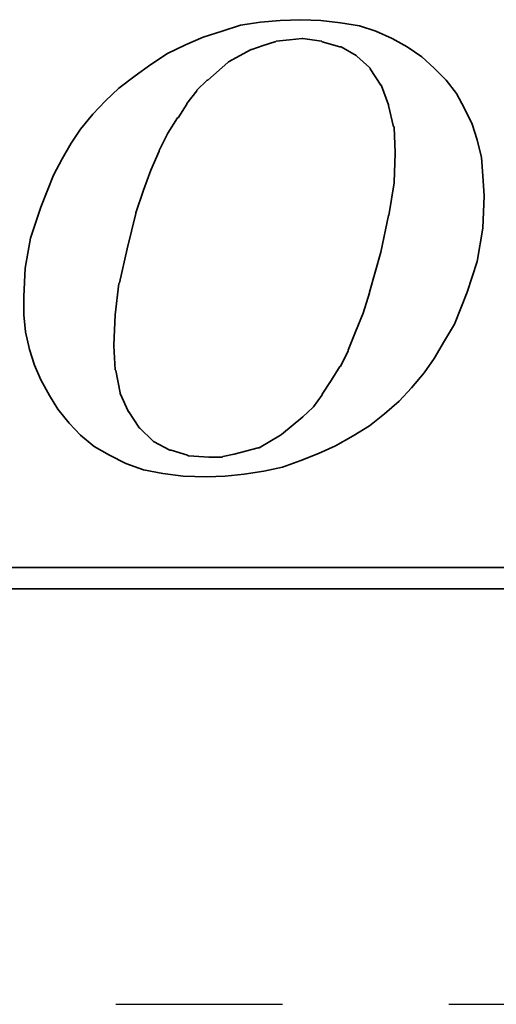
# Model space of a CAD drawing. Extents: x 13 to 593, y 42 to 137.
# Tile 37 of 44: x 141.77 to 143.92, y 88.49 to 92.92. Entities that reach past the tile are written whole.
import ezdxf

# ---------------------------------------------------------------- set-up
doc = ezdxf.new("R2010")
doc.units = 0
doc.header["$LTSCALE"] = 3
doc.header["$MEASUREMENT"] = 0
doc.linetypes.add('CENTER', pattern=[2, 1.25, -0.25, 0.25, -0.25])
for name, color, linetype in [('CL', 1, 'CENTER'), ('DIM', 4, 'CONTINUOUS'), ('layer 1', 7, 'CONTINUOUS')]:
    doc.layers.add(name, color=color, linetype=linetype)

# ---------------------------------------------------------------- blocks, each defined once
blk = doc.blocks.new('TBI MOTION logo(完整正式版)')
at = {"layer": 'layer 1', "color": 22, "lineweight": 35}
for points, knots in [([(35.79625, -6.98375), (35.79625, -6.98375), (36.23125, -7.43875), (36.23125, -7.43875), (36.23125, -7.43875), (36.23125, -7.43875), (36.75625, -7.87125), (36.75625, -7.87125), (36.75625, -7.87125), (36.75625, -7.87125), (37.33125, -8.20375), (37.33125, -8.20375), (37.33125, -8.20375), (37.33125, -8.20375), (37.95625, -8.51875), (37.95625, -8.51875), (37.95625, -8.51875), (37.95625, -8.51875), (38.62625, -8.75875), (38.62625, -8.75875), (38.62625, -8.75875), (38.62625, -8.75875), (39.37125, -8.90375), (39.37125, -8.90375), (39.37125, -8.90375), (39.37125, -8.90375), (40.14125, -8.99875), (40.14125, -8.99875), (40.14125, -8.99875), (40.14125, -8.99875), (41.02625, -9.02375), (41.02625, -9.02375), (41.02625, -9.02375), (41.02625, -9.02375), (41.74625, -8.99875), (41.74625, -8.99875), (41.74625, -8.99875), (41.74625, -8.99875), (42.46625, -8.92375), (42.46625, -8.92375), (42.46625, -8.92375), (42.46625, -8.92375), (43.21125, -8.80625), (43.21125, -8.80625), (43.21125, -8.80625), (43.21125, -8.80625), (43.93125, -8.66375), (43.93125, -8.66375), (43.93125, -8.66375), (43.93125, -8.66375), (44.62625, -8.39875), (44.62625, -8.39875), (44.62625, -8.39875), (44.62625, -8.39875), (45.29625, -8.13375), (45.29625, -8.13375), (45.29625, -8.13375), (45.29625, -8.13375), (45.94625, -7.84375), (45.94625, -7.84375), (45.94625, -7.84375), (45.94625, -7.84375), (46.61625, -7.46375), (46.61625, -7.46375), (46.61625, -7.46375), (46.61625, -7.46375), (47.24125, -7.07875), (47.24125, -7.07875), (47.24125, -7.07875), (47.24125, -7.07875), (47.81625, -6.62375), (47.81625, -6.62375), (47.81625, -6.62375), (47.81625, -6.62375), (48.36875, -6.14375), (48.36875, -6.14375), (48.36875, -6.14375), (48.36875, -6.14375), (48.84625, -5.64125), (48.84625, -5.64125), (48.84625, -5.64125), (48.84625, -5.64125), (49.32625, -5.06375), (49.32625, -5.06375), (49.32625, -5.06375), (49.32625, -5.06375), (49.71125, -4.51374), (49.71125, -4.51374), (49.71125, -4.51374), (49.71125, -4.51374), (50.09625, -3.83874), (50.09625, -3.83874), (50.09625, -3.83874), (50.09625, -3.83874), (50.48125, -3.21374), (50.48125, -3.21374), (50.48125, -3.21374), (50.48125, -3.21374), (50.96125, -1.99125), (50.96125, -1.99125), (50.96125, -1.99125), (50.96125, -1.99125), (51.34375, -0.81875), (51.34375, -0.81875), (51.34375, -0.81875), (51.34375, -0.81875), (51.56125, 0.45624), (51.56125, 0.45624), (51.56125, 0.45624), (51.56125, 0.45624), (51.60625, 1.67624), (51.60625, 1.67624), (51.60625, 1.67624), (51.60625, 1.67624), (51.56125, 2.44625), (51.56125, 2.44625), (51.56125, 2.44625), (51.56125, 2.44625), (51.51125, 3.14125), (51.51125, 3.14125), (51.51125, 3.14125), (51.51125, 3.14125), (51.34375, 3.81125), (51.34375, 3.81125), (51.34375, 3.81125), (51.34375, 3.81125), (51.15125, 4.41125), (51.15125, 4.41125), (51.15125, 4.41125), (51.15125, 4.41125), (50.86125, 5.01125), (50.86125, 5.01125), (50.86125, 5.01125), (50.86125, 5.01125), (50.55125, 5.58875), (50.55125, 5.58875), (50.55125, 5.58875), (50.55125, 5.58875), (50.16625, 6.09125), (50.16625, 6.09125), (50.16625, 6.09125), (50.16625, 6.09125), (49.71125, 6.54875), (49.71125, 6.54875), (49.71125, 6.54875), (49.71125, 6.54875), (49.23125, 6.98125), (49.23125, 6.98125), (49.23125, 6.98125), (49.23125, 6.98125), (48.67875, 7.36625), (48.67875, 7.36625), (48.67875, 7.36625), (48.67875, 7.36625), (48.10375, 7.67625), (48.10375, 7.67625), (48.10375, 7.67625), (48.10375, 7.67625), (47.48125, 7.96375), (47.48125, 7.96375), (47.48125, 7.96375), (47.48125, 7.96375), (46.85625, 8.15625), (46.85625, 8.15625), (46.85625, 8.15625), (46.85625, 8.15625), (46.13625, 8.27624), (46.13625, 8.27624), (46.13625, 8.27624), (46.13625, 8.27624), (45.39125, 8.37125), (45.39125, 8.37125), (45.39125, 8.37125), (45.39125, 8.37125), (44.62625, 8.39624), (44.62625, 8.39624), (44.62625, 8.39624), (44.62625, 8.39624), (43.83625, 8.37125), (43.83625, 8.37125), (43.83625, 8.37125), (43.83625, 8.37125), (43.09125, 8.30125), (43.09125, 8.30125), (43.09125, 8.30125), (43.09125, 8.30125), (42.32125, 8.18125), (42.32125, 8.18125), (42.32125, 8.18125), (42.32125, 8.18125), (41.62875, 7.96375), (41.62875, 7.96375), (41.62875, 7.96375), (41.62875, 7.96375), (40.90625, 7.72625), (40.90625, 7.72625), (40.90625, 7.72625), (40.90625, 7.72625), (40.23624, 7.43625), (40.23624, 7.43625), (40.23624, 7.43625), (40.23624, 7.43625), (39.54124, 7.10125), (39.54124, 7.10125), (39.54124, 7.10125), (39.54124, 7.10125), (38.91625, 6.69125), (38.91625, 6.69125), (38.91625, 6.69125), (38.91625, 6.69125), (38.31625, 6.26125), (38.31625, 6.26125), (38.31625, 6.26125), (38.31625, 6.26125), (37.69125, 5.78125), (37.69125, 5.78125), (37.69125, 5.78125), (37.69125, 5.78125), (37.18625, 5.30125), (37.18625, 5.30125), (37.18625, 5.30125), (37.18625, 5.30125), (36.70625, 4.79624), (36.70625, 4.79624), (36.70625, 4.79624), (36.70625, 4.79624), (36.23125, 4.22125), (36.23125, 4.22125), (36.23125, 4.22125), (36.23125, 4.22125), (35.87124, 3.69375), (35.87124, 3.69375), (35.87124, 3.69375), (35.87124, 3.69375), (35.53125, 3.09125), (35.53125, 3.09125), (35.53125, 3.09125), (35.53125, 3.09125), (35.19875, 2.47125), (35.19875, 2.47125), (35.19875, 2.47125), (35.19875, 2.47125), (34.71625, 1.24625), (34.71625, 1.24625), (34.71625, 1.24625), (34.71625, 1.24625), (34.33125, 0.06874), (34.33125, 0.06874), (34.33125, 0.06874), (34.33125, 0.06874), (34.11625, -1.07875), (34.11625, -1.07875), (34.11625, -1.07875), (34.11625, -1.07875), (34.07125, -2.15875), (34.07125, -2.15875), (34.07125, -2.15875), (34.07125, -2.15875), (34.07125, -2.85375), (34.07125, -2.85375), (34.07125, -2.85375), (34.07125, -2.85375), (34.14125, -3.50375), (34.14125, -3.50375), (34.14125, -3.50375), (34.14125, -3.50375), (34.28625, -4.17375), (34.28625, -4.17375), (34.28625, -4.17375), (34.28625, -4.17375), (34.47625, -4.77624), (34.47625, -4.77624), (34.47625, -4.77624), (34.47625, -4.77624), (34.71625, -5.32625), (34.71625, -5.32625), (34.71625, -5.32625), (34.71625, -5.32625), (35.05375, -5.92875), (35.05375, -5.92875), (35.05375, -5.92875), (35.05375, -5.92875), (35.36375, -6.45375), (35.36375, -6.45375), (35.36375, -6.45375), (35.36375, -6.45375), (35.79625, -6.98375), (35.79625, -6.98375)], [0, 0, 0, 0, 0.01388889, 0.01388889, 0.01388889, 0.01388889, 0.02777778, 0.02777778, 0.02777778, 0.02777778, 0.04166667, 0.04166667, 0.04166667, 0.04166667, 0.05555556, 0.05555556, 0.05555556, 0.05555556, 0.06944444, 0.06944444, 0.06944444, 0.06944444, 0.08333333, 0.08333333, 0.08333333, 0.08333333, 0.09722222, 0.09722222, 0.09722222, 0.09722222, 0.11111111, 0.11111111, 0.11111111, 0.11111111, 0.125, 0.125, 0.125, 0.125, 0.13888889, 0.13888889, 0.13888889, 0.13888889, 0.15277778, 0.15277778, 0.15277778, 0.15277778, 0.16666667, 0.16666667, 0.16666667, 0.16666667, 0.18055556, 0.18055556, 0.18055556, 0.18055556, 0.19444444, 0.19444444, 0.19444444, 0.19444444, 0.20833333, 0.20833333, 0.20833333, 0.20833333, 0.22222222, 0.22222222, 0.22222222, 0.22222222, 0.23611111, 0.23611111, 0.23611111, 0.23611111, 0.25, 0.25, 0.25, 0.25, 0.26388889, 0.26388889, 0.26388889, 0.26388889, 0.27777778, 0.27777778, 0.27777778, 0.27777778, 0.29166667, 0.29166667, 0.29166667, 0.29166667, 0.30555556, 0.30555556, 0.30555556, 0.30555556, 0.31944444, 0.31944444, 0.31944444, 0.31944444, 0.33333333, 0.33333333, 0.33333333, 0.33333333, 0.34722222, 0.34722222, 0.34722222, 0.34722222, 0.36111111, 0.36111111, 0.36111111, 0.36111111, 0.375, 0.375, 0.375, 0.375, 0.38888889, 0.38888889, 0.38888889, 0.38888889, 0.40277778, 0.40277778, 0.40277778, 0.40277778, 0.41666667, 0.41666667, 0.41666667, 0.41666667, 0.43055556, 0.43055556, 0.43055556, 0.43055556, 0.44444444, 0.44444444, 0.44444444, 0.44444444, 0.45833333, 0.45833333, 0.45833333, 0.45833333, 0.47222222, 0.47222222, 0.47222222, 0.47222222, 0.48611111, 0.48611111, 0.48611111, 0.48611111, 0.5, 0.5, 0.5, 0.5, 0.51388889, 0.51388889, 0.51388889, 0.51388889, 0.52777778, 0.52777778, 0.52777778, 0.52777778, 0.54166667, 0.54166667, 0.54166667, 0.54166667, 0.55555556, 0.55555556, 0.55555556, 0.55555556, 0.56944444, 0.56944444, 0.56944444, 0.56944444, 0.58333333, 0.58333333, 0.58333333, 0.58333333, 0.59722222, 0.59722222, 0.59722222, 0.59722222, 0.61111111, 0.61111111, 0.61111111, 0.61111111, 0.625, 0.625, 0.625, 0.625, 0.63888889, 0.63888889, 0.63888889, 0.63888889, 0.65277778, 0.65277778, 0.65277778, 0.65277778, 0.66666667, 0.66666667, 0.66666667, 0.66666667, 0.68055556, 0.68055556, 0.68055556, 0.68055556, 0.69444444, 0.69444444, 0.69444444, 0.69444444, 0.70833333, 0.70833333, 0.70833333, 0.70833333, 0.72222222, 0.72222222, 0.72222222, 0.72222222, 0.73611111, 0.73611111, 0.73611111, 0.73611111, 0.75, 0.75, 0.75, 0.75, 0.76388889, 0.76388889, 0.76388889, 0.76388889, 0.77777778, 0.77777778, 0.77777778, 0.77777778, 0.79166667, 0.79166667, 0.79166667, 0.79166667, 0.80555556, 0.80555556, 0.80555556, 0.80555556, 0.81944444, 0.81944444, 0.81944444, 0.81944444, 0.83333333, 0.83333333, 0.83333333, 0.83333333, 0.84722222, 0.84722222, 0.84722222, 0.84722222, 0.86111111, 0.86111111, 0.86111111, 0.86111111, 0.875, 0.875, 0.875, 0.875, 0.88888889, 0.88888889, 0.88888889, 0.88888889, 0.90277778, 0.90277778, 0.90277778, 0.90277778, 0.91666667, 0.91666667, 0.91666667, 0.91666667, 0.93055556, 0.93055556, 0.93055556, 0.93055556, 0.94444444, 0.94444444, 0.94444444, 0.94444444, 0.95833333, 0.95833333, 0.95833333, 0.95833333, 0.97222222, 0.97222222, 0.97222222, 0.97222222, 0.98611111, 0.98611111, 0.98611111, 0.98611111, 1, 1, 1, 1]), ([(38.33875, 1.03124), (38.33875, 1.03124), (38.62625, 1.89625), (38.62625, 1.89625), (38.62625, 1.89625), (38.62625, 1.89625), (38.91625, 2.66375), (38.91625, 2.66375), (38.91625, 2.66375), (38.91625, 2.66375), (39.22625, 3.38125), (39.22625, 3.38125), (39.22625, 3.38125), (39.22625, 3.38125), (39.22625, 3.40624), (39.22625, 3.40624), (39.22625, 3.40624), (39.22625, 3.40624), (39.56124, 4.07624), (39.56124, 4.07624), (39.56124, 4.07624), (39.56124, 4.07624), (39.92125, 4.65125), (39.92125, 4.65125), (39.92125, 4.65125), (39.92125, 4.65125), (39.94625, 4.65125), (39.94625, 4.65125), (39.94625, 4.65125), (39.94625, 4.65125), (40.28125, 5.17875), (40.28125, 5.17875), (40.28125, 5.17875), (40.28125, 5.17875), (40.28125, 5.20375), (40.28125, 5.20375), (40.28125, 5.20375), (40.28125, 5.20375), (40.66875, 5.68625), (40.66875, 5.68625), (40.66875, 5.68625), (40.66875, 5.68625), (40.66875, 5.70625), (40.66875, 5.70625), (40.66875, 5.70625), (40.66875, 5.70625), (41.05124, 6.09125), (41.05124, 6.09125), (41.05124, 6.09125), (41.05124, 6.09125), (41.07625, 6.09125), (41.07625, 6.09125), (41.07625, 6.09125), (41.07625, 6.09125), (41.84125, 6.76625), (41.84125, 6.76625), (41.84125, 6.76625), (41.84125, 6.76625), (41.86625, 6.78625), (41.86625, 6.78625), (41.86625, 6.78625), (41.86625, 6.78625), (42.73125, 7.26624), (42.73125, 7.26624), (42.73125, 7.26624), (42.73125, 7.26624), (42.75625, 7.26624), (42.75625, 7.26624), (42.75625, 7.26624), (42.75625, 7.26624), (43.18625, 7.41125), (43.18625, 7.41125), (43.18625, 7.41125), (43.18625, 7.41125), (43.64125, 7.55625), (43.64125, 7.55625), (43.64125, 7.55625), (43.64125, 7.55625), (43.66625, 7.55625), (43.66625, 7.55625), (43.66625, 7.55625), (43.66625, 7.55625), (43.69125, 7.58124), (43.69125, 7.58124), (43.69125, 7.58124), (43.69125, 7.58124), (44.19125, 7.62625), (44.19125, 7.62625), (44.19125, 7.62625), (44.19125, 7.62625), (44.67125, 7.67625), (44.67125, 7.67625), (44.67125, 7.67625), (44.67125, 7.67625), (44.69625, 7.67625), (44.69625, 7.67625), (44.69625, 7.67625), (44.69625, 7.67625), (45.41875, 7.58124), (45.41875, 7.58124), (45.41875, 7.58124), (45.41875, 7.58124), (45.44125, 7.55625), (45.44125, 7.55625), (45.44125, 7.55625), (45.44125, 7.55625), (46.11125, 7.36625), (46.11125, 7.36625), (46.11125, 7.36625), (46.11125, 7.36625), (46.13625, 7.36625), (46.13625, 7.36625), (46.13625, 7.36625), (46.13625, 7.36625), (46.15875, 7.36625), (46.15875, 7.36625), (46.15875, 7.36625), (46.15875, 7.36625), (46.73625, 7.02624), (46.73625, 7.02624), (46.73625, 7.02624), (46.73625, 7.02624), (46.76125, 7.00624), (46.76125, 7.00624), (46.76125, 7.00624), (46.76125, 7.00624), (47.24125, 6.57124), (47.24125, 6.57124), (47.24125, 6.57124), (47.24125, 6.57124), (47.26625, 6.54875), (47.26625, 6.54875), (47.26625, 6.54875), (47.26625, 6.54875), (47.26625, 6.52375), (47.26625, 6.52375), (47.26625, 6.52375), (47.26625, 6.52375), (47.67375, 5.89875), (47.67375, 5.89875), (47.67375, 5.89875), (47.67375, 5.89875), (47.69625, 5.89875), (47.69625, 5.89875), (47.69625, 5.89875), (47.69625, 5.89875), (47.69625, 5.87625), (47.69625, 5.87625), (47.69625, 5.87625), (47.69625, 5.87625), (47.96125, 5.15625), (47.96125, 5.15625), (47.96125, 5.15625), (47.96125, 5.15625), (47.96125, 5.13125), (47.96125, 5.13125), (47.96125, 5.13125), (47.96125, 5.13125), (48.15125, 4.31875), (48.15125, 4.31875), (48.15125, 4.31875), (48.15125, 4.31875), (48.17625, 4.31875), (48.17625, 4.31875), (48.17625, 4.31875), (48.17625, 4.31875), (48.17625, 4.29125), (48.17625, 4.29125), (48.17625, 4.29125), (48.17625, 4.29125), (48.22625, 3.33125), (48.22625, 3.33125), (48.22625, 3.33125), (48.22625, 3.33125), (48.22625, 3.30875), (48.22625, 3.30875), (48.22625, 3.30875), (48.22625, 3.30875), (48.17625, 2.20624), (48.17625, 2.20624), (48.17625, 2.20624), (48.17625, 2.20624), (48.17625, 2.18124), (48.17625, 2.18124), (48.17625, 2.18124), (48.17625, 2.18124), (47.98375, 0.93624), (47.98375, 0.93624), (47.98375, 0.93624), (47.98375, 0.93624), (47.96125, 0.93624), (47.96125, 0.93624), (47.96125, 0.93624), (47.96125, 0.93624), (47.67375, -0.45874), (47.67375, -0.45874), (47.67375, -0.45874), (47.67375, -0.45874), (47.24125, -1.99125), (47.24125, -1.99125), (47.24125, -1.99125), (47.24125, -1.99125), (47.24125, -2.01874), (47.24125, -2.01874), (47.24125, -2.01874), (47.24125, -2.01874), (47.00125, -2.78375), (47.00125, -2.78375), (47.00125, -2.78375), (47.00125, -2.78375), (46.71125, -3.50375), (46.71125, -3.50375), (46.71125, -3.50375), (46.71125, -3.50375), (46.42625, -4.19875), (46.42625, -4.19875), (46.42625, -4.19875), (46.42625, -4.19875), (46.42625, -4.22375), (46.42625, -4.22375), (46.42625, -4.22375), (46.42625, -4.22375), (46.13625, -4.82374), (46.13625, -4.82374), (46.13625, -4.82374), (46.13625, -4.82374), (46.11125, -4.82374), (46.11125, -4.82374), (46.11125, -4.82374), (46.11125, -4.82374), (45.77625, -5.35125), (45.77625, -5.35125), (45.77625, -5.35125), (45.77625, -5.35125), (45.44125, -5.87875), (45.44125, -5.87875), (45.44125, -5.87875), (45.44125, -5.87875), (45.44125, -5.90375), (45.44125, -5.90375), (45.44125, -5.90375), (45.44125, -5.90375), (45.10625, -6.35875), (45.10625, -6.35875), (45.10625, -6.35875), (45.10625, -6.35875), (45.08125, -6.38375), (45.08125, -6.38375), (45.08125, -6.38375), (45.08125, -6.38375), (44.69625, -6.74375), (44.69625, -6.74375), (44.69625, -6.74375), (44.69625, -6.74375), (43.88375, -7.41625), (43.88375, -7.41625), (43.88375, -7.41625), (43.88375, -7.41625), (43.85625, -7.43875), (43.85625, -7.43875), (43.85625, -7.43875), (43.85625, -7.43875), (43.04125, -7.91875), (43.04125, -7.91875), (43.04125, -7.91875), (43.04125, -7.91875), (43.01625, -7.91875), (43.01625, -7.91875), (43.01625, -7.91875), (43.01625, -7.91875), (42.99625, -7.91875), (42.99625, -7.91875), (42.99625, -7.91875), (42.99625, -7.91875), (42.08125, -8.15875), (42.08125, -8.15875), (42.08125, -8.15875), (42.08125, -8.15875), (41.65125, -8.25625), (41.65125, -8.25625), (41.65125, -8.25625), (41.65125, -8.25625), (41.62875, -8.27875), (41.62875, -8.27875), (41.62875, -8.27875), (41.62875, -8.27875), (41.60125, -8.27875), (41.60125, -8.27875), (41.60125, -8.27875), (41.60125, -8.27875), (41.12125, -8.27875), (41.12125, -8.27875), (41.12125, -8.27875), (41.12125, -8.27875), (40.35624, -8.23125), (40.35624, -8.23125), (40.35624, -8.23125), (40.35624, -8.23125), (40.33125, -8.23125), (40.33125, -8.23125), (40.33125, -8.23125), (40.33125, -8.23125), (40.30625, -8.20375), (40.30625, -8.20375), (40.30625, -8.20375), (40.30625, -8.20375), (39.68375, -8.01375), (39.68375, -8.01375), (39.68375, -8.01375), (39.68375, -8.01375), (39.66124, -8.01375), (39.66124, -8.01375), (39.66124, -8.01375), (39.66124, -8.01375), (39.63625, -8.01375), (39.63625, -8.01375), (39.63625, -8.01375), (39.63625, -8.01375), (39.01125, -7.67875), (39.01125, -7.67875), (39.01125, -7.67875), (39.01125, -7.67875), (38.98875, -7.65375), (38.98875, -7.65375), (38.98875, -7.65375), (38.98875, -7.65375), (38.48625, -7.17375), (38.48625, -7.17375), (38.48625, -7.17375), (38.48625, -7.17375), (38.45875, -7.14875), (38.45875, -7.14875), (38.45875, -7.14875), (38.45875, -7.14875), (38.45875, -7.12875), (38.45875, -7.12875), (38.45875, -7.12875), (38.45875, -7.12875), (38.07625, -6.54875), (38.07625, -6.54875), (38.07625, -6.54875), (38.07625, -6.54875), (38.05125, -6.54875), (38.05125, -6.54875), (38.05125, -6.54875), (38.05125, -6.54875), (38.05125, -6.52875), (38.05125, -6.52875), (38.05125, -6.52875), (38.05125, -6.52875), (37.74125, -5.85375), (37.74125, -5.85375), (37.74125, -5.85375), (37.74125, -5.85375), (37.74125, -5.82875), (37.74125, -5.82875), (37.74125, -5.82875), (37.74125, -5.82875), (37.57375, -4.96875), (37.57375, -4.96875), (37.57375, -4.96875), (37.57375, -4.96875), (37.54625, -4.94375), (37.54625, -4.94375), (37.54625, -4.94375), (37.54625, -4.94375), (37.50125, -4.03375), (37.50125, -4.03375), (37.50125, -4.03375), (37.50125, -4.03375), (37.50125, -4.00875), (37.50125, -4.00875), (37.50125, -4.00875), (37.50125, -4.00875), (37.54625, -2.85375), (37.54625, -2.85375), (37.54625, -2.85375), (37.54625, -2.85375), (37.69125, -1.65875), (37.69125, -1.65875), (37.69125, -1.65875), (37.69125, -1.65875), (37.71624, -1.63375), (37.71624, -1.63375), (37.71624, -1.63375), (37.71624, -1.63375), (38.00375, -0.33875), (38.00375, -0.33875), (38.00375, -0.33875), (38.00375, -0.33875), (38.33875, 1.00624), (38.33875, 1.00624), (38.33875, 1.00624), (38.33875, 1.00624), (38.33875, 1.03124), (38.33875, 1.03124)], [0, 0, 0, 0, 0.01010101, 0.01010101, 0.01010101, 0.01010101, 0.02020202, 0.02020202, 0.02020202, 0.02020202, 0.03030303, 0.03030303, 0.03030303, 0.03030303, 0.04040404, 0.04040404, 0.04040404, 0.04040404, 0.05050505, 0.05050505, 0.05050505, 0.05050505, 0.06060606, 0.06060606, 0.06060606, 0.06060606, 0.07070707, 0.07070707, 0.07070707, 0.07070707, 0.08080808, 0.08080808, 0.08080808, 0.08080808, 0.09090909, 0.09090909, 0.09090909, 0.09090909, 0.1010101, 0.1010101, 0.1010101, 0.1010101, 0.11111111, 0.11111111, 0.11111111, 0.11111111, 0.12121212, 0.12121212, 0.12121212, 0.12121212, 0.13131313, 0.13131313, 0.13131313, 0.13131313, 0.14141414, 0.14141414, 0.14141414, 0.14141414, 0.15151515, 0.15151515, 0.15151515, 0.15151515, 0.16161616, 0.16161616, 0.16161616, 0.16161616, 0.17171717, 0.17171717, 0.17171717, 0.17171717, 0.18181818, 0.18181818, 0.18181818, 0.18181818, 0.19191919, 0.19191919, 0.19191919, 0.19191919, 0.2020202, 0.2020202, 0.2020202, 0.2020202, 0.21212121, 0.21212121, 0.21212121, 0.21212121, 0.22222222, 0.22222222, 0.22222222, 0.22222222, 0.23232323, 0.23232323, 0.23232323, 0.23232323, 0.24242424, 0.24242424, 0.24242424, 0.24242424, 0.25252525, 0.25252525, 0.25252525, 0.25252525, 0.26262626, 0.26262626, 0.26262626, 0.26262626, 0.27272727, 0.27272727, 0.27272727, 0.27272727, 0.28282828, 0.28282828, 0.28282828, 0.28282828, 0.29292929, 0.29292929, 0.29292929, 0.29292929, 0.3030303, 0.3030303, 0.3030303, 0.3030303, 0.31313131, 0.31313131, 0.31313131, 0.31313131, 0.32323232, 0.32323232, 0.32323232, 0.32323232, 0.33333333, 0.33333333, 0.33333333, 0.33333333, 0.34343434, 0.34343434, 0.34343434, 0.34343434, 0.35353535, 0.35353535, 0.35353535, 0.35353535, 0.36363636, 0.36363636, 0.36363636, 0.36363636, 0.37373737, 0.37373737, 0.37373737, 0.37373737, 0.38383838, 0.38383838, 0.38383838, 0.38383838, 0.39393939, 0.39393939, 0.39393939, 0.39393939, 0.4040404, 0.4040404, 0.4040404, 0.4040404, 0.41414141, 0.41414141, 0.41414141, 0.41414141, 0.42424242, 0.42424242, 0.42424242, 0.42424242, 0.43434343, 0.43434343, 0.43434343, 0.43434343, 0.44444444, 0.44444444, 0.44444444, 0.44444444, 0.45454545, 0.45454545, 0.45454545, 0.45454545, 0.46464646, 0.46464646, 0.46464646, 0.46464646, 0.47474747, 0.47474747, 0.47474747, 0.47474747, 0.48484848, 0.48484848, 0.48484848, 0.48484848, 0.49494949, 0.49494949, 0.49494949, 0.49494949, 0.50505051, 0.50505051, 0.50505051, 0.50505051, 0.51515152, 0.51515152, 0.51515152, 0.51515152, 0.52525253, 0.52525253, 0.52525253, 0.52525253, 0.53535354, 0.53535354, 0.53535354, 0.53535354, 0.54545455, 0.54545455, 0.54545455, 0.54545455, 0.55555556, 0.55555556, 0.55555556, 0.55555556, 0.56565657, 0.56565657, 0.56565657, 0.56565657, 0.57575758, 0.57575758, 0.57575758, 0.57575758, 0.58585859, 0.58585859, 0.58585859, 0.58585859, 0.5959596, 0.5959596, 0.5959596, 0.5959596, 0.60606061, 0.60606061, 0.60606061, 0.60606061, 0.61616162, 0.61616162, 0.61616162, 0.61616162, 0.62626263, 0.62626263, 0.62626263, 0.62626263, 0.63636364, 0.63636364, 0.63636364, 0.63636364, 0.64646465, 0.64646465, 0.64646465, 0.64646465, 0.65656566, 0.65656566, 0.65656566, 0.65656566, 0.66666667, 0.66666667, 0.66666667, 0.66666667, 0.67676768, 0.67676768, 0.67676768, 0.67676768, 0.68686869, 0.68686869, 0.68686869, 0.68686869, 0.6969697, 0.6969697, 0.6969697, 0.6969697, 0.70707071, 0.70707071, 0.70707071, 0.70707071, 0.71717172, 0.71717172, 0.71717172, 0.71717172, 0.72727273, 0.72727273, 0.72727273, 0.72727273, 0.73737374, 0.73737374, 0.73737374, 0.73737374, 0.74747475, 0.74747475, 0.74747475, 0.74747475, 0.75757576, 0.75757576, 0.75757576, 0.75757576, 0.76767677, 0.76767677, 0.76767677, 0.76767677, 0.77777778, 0.77777778, 0.77777778, 0.77777778, 0.78787879, 0.78787879, 0.78787879, 0.78787879, 0.7979798, 0.7979798, 0.7979798, 0.7979798, 0.80808081, 0.80808081, 0.80808081, 0.80808081, 0.81818182, 0.81818182, 0.81818182, 0.81818182, 0.82828283, 0.82828283, 0.82828283, 0.82828283, 0.83838384, 0.83838384, 0.83838384, 0.83838384, 0.84848485, 0.84848485, 0.84848485, 0.84848485, 0.85858586, 0.85858586, 0.85858586, 0.85858586, 0.86868687, 0.86868687, 0.86868687, 0.86868687, 0.87878788, 0.87878788, 0.87878788, 0.87878788, 0.88888889, 0.88888889, 0.88888889, 0.88888889, 0.8989899, 0.8989899, 0.8989899, 0.8989899, 0.90909091, 0.90909091, 0.90909091, 0.90909091, 0.91919192, 0.91919192, 0.91919192, 0.91919192, 0.92929293, 0.92929293, 0.92929293, 0.92929293, 0.93939394, 0.93939394, 0.93939394, 0.93939394, 0.94949495, 0.94949495, 0.94949495, 0.94949495, 0.95959596, 0.95959596, 0.95959596, 0.95959596, 0.96969697, 0.96969697, 0.96969697, 0.96969697, 0.97979798, 0.97979798, 0.97979798, 0.97979798, 0.98989899, 0.98989899, 0.98989899, 0.98989899, 1, 1, 1, 1]), ([(75.90875, -9.47875), (75.90875, -9.47875), (75.90875, -12.28625), (75.90875, -12.28625), (75.90875, -12.28625), (75.90875, -12.28625), (75.90875, -12.47875), (75.90875, -12.47875), (75.90875, -12.47875), (75.90875, -12.47875), (75.71625, -12.47875), (75.71625, -12.47875), (75.71625, -12.47875), (75.71625, -12.47875), (-88.32875, -12.47875), (-88.32875, -12.47875), (-88.32875, -12.47875), (-88.32875, -12.47875), (-88.32875, -13.29375), (-88.32875, -13.29375), (-88.32875, -13.29375), (-88.32875, -13.29375), (82.89125, -13.29375), (82.89125, -13.29375), (82.89125, -13.29375), (82.89125, -13.29375), (75.90875, -9.47875), (75.90875, -9.47875)], [0, 0, 0, 0, 0.14285714, 0.14285714, 0.14285714, 0.14285714, 0.28571429, 0.28571429, 0.28571429, 0.28571429, 0.42857143, 0.42857143, 0.42857143, 0.42857143, 0.57142857, 0.57142857, 0.57142857, 0.57142857, 0.71428571, 0.71428571, 0.71428571, 0.71428571, 0.85714286, 0.85714286, 0.85714286, 0.85714286, 1, 1, 1, 1])]:
    blk.add_open_spline(points, degree=3, knots=knots, dxfattribs=at)

msp = doc.modelspace()

# ---------------------------------------------------------------- linework, layer by layer
at = {"layer": 'CL', "color": 7}
msp.add_line((107.7039, 88.4872), (152.7039, 88.4872), dxfattribs=at)

# ---------------------------------------------------------------- block references
at = {"layer": 'DIM', "color": 7, "xscale": 0.1182449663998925, "yscale": 0.1182449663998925, "zscale": 0.1182449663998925}
msp.add_blockref('TBI MOTION logo(完整正式版)', (137.7599, 91.9319), dxfattribs=at)

doc.saveas('drawing.dxf')
